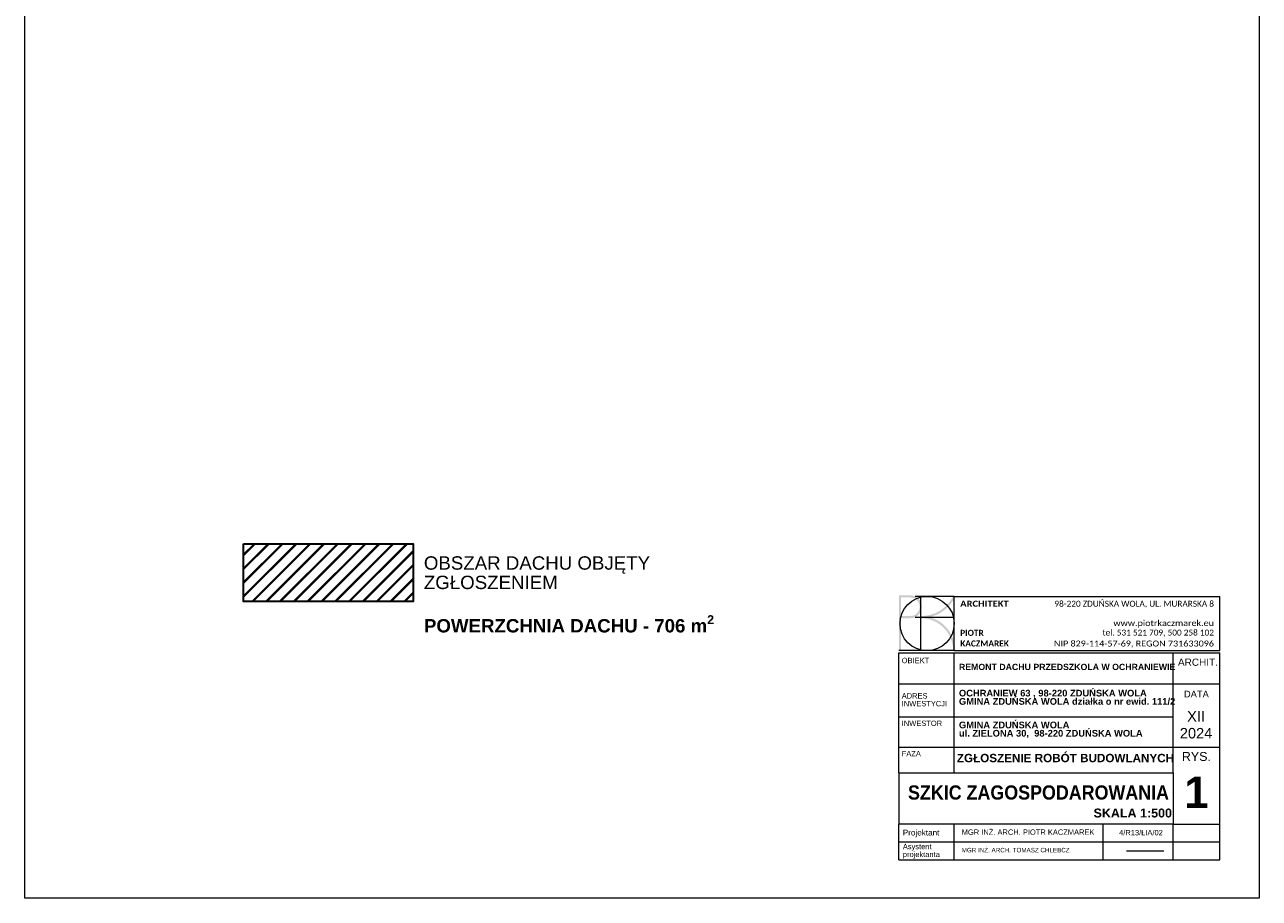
# Model space of a CAD drawing. Header units: centimetres. Extents: x -43488 to -10641, y 2063 to 22960.
# Tile 71 of 72: x -25416 to -10641, y 2063 to 12511. Entities that reach past the tile are written whole.
import ezdxf

# ---------------------------------------------------------------- set-up
doc = ezdxf.new("R2010")
doc.units = ezdxf.units.CM
doc.header["$MEASUREMENT"] = 0
doc.header["$XCLIPFRAME"] = 0
for name, color, linetype, lineweight in [('!!!_PRZEKROJE_Nr_pióra__100', 7, 'Continuous', 18), ('!!!_TABELKA_Nr_pióra__100', 7, 'Continuous', 18), ('!powierzchnie_Nr_pióra__15', 1, 'Continuous', 18)]:
    doc.layers.add(name, color=color, linetype=linetype, lineweight=lineweight)
doc.layers.add('!!!_UWAGI_Nr_pióra__51', color=7, linetype='Continuous', lineweight=18, true_color=0x002000)
doc.layers.add('!powierzchnie_Nr_pióra__255', color=7, linetype='Continuous', lineweight=35, true_color=0xca83ff)
doc.styles.add('STYL_AUTOMATYCZNY_1', font='txt')
doc.styles.add('STYL_AUTOMATYCZNY_3', font='txt')
doc.styles.add('STYL_AUTOMATYCZNY_4', font='txt')
doc.styles.add('STYL_AUTOMATYCZNY_5', font='txt')
picture_1 = doc.add_image_def('image1.jpg', size_in_pixel=(4960, 3507))

msp = doc.modelspace()

# ---------------------------------------------------------------- hatches: boundary and pattern name
at = {"layer": '!!!_UWAGI_Nr_pióra__51', "linetype": 'Continuous', "lineweight": 18, "true_color": 0x002000}
h = msp.add_hatch(color=98, dxfattribs=at)
h.paths.add_polyline_path([(-14953.63, 5025.3), (-14928.57, 5025.3), (-14928.57, 5413.52), (-14817.27, 5413.52, 1), (-14817.27, 5686.25), (-14953.63, 5686.25)])
h.paths.add_polyline_path([(-14817.27, 5661.19), (-14928.57, 5661.19), (-14928.57, 5438.57), (-14817.27, 5438.57, 1)], flags=0)
msp.add_hatch(color=98, dxfattribs=at).paths.add_polyline_path([(-14693.43, 5438.58), (-14693.43, 5413.52, -0.41421356), (-14305.22, 5025.3), (-14280.16, 5025.3, 0.1767506), (-14377.28, 5291.47, 0.15461133), (-14588.21, 5424.96, 0.22998387), (-14278.78, 5673.72), (-14306.68, 5673.72, -0.28495176)])
at = {"layer": '!powierzchnie_Nr_pióra__15', "linetype": 'Continuous', "lineweight": 18}
h = msp.add_hatch(dxfattribs=at)
h.set_pattern_fill('sztraf_podwójny_1_8__2_', color=1, style=0, pattern_type=2)
h.set_pattern_definition([(45, (0, 0), (-82.7315, 82.7315), []), (45, (-9.19, 9.19), (-82.7315, 82.7315), [])])
h.paths.add_polyline_path([(-22795.77, 6303.79), (-20767.01, 6303.79), (-20767.01, 5612.64), (-22795.77, 5612.64)])

# ---------------------------------------------------------------- linework, layer by layer
at = {"layer": '!!!_PRZEKROJE_Nr_pióra__100', "color": 7, "linetype": 'Continuous', "lineweight": 18}
for p, q in [((-14953.63, 4999.75), (-11113.63, 4999.75)), ((-14953.63, 3565.46), (-14953.63, 4999.75)), ((-14292.69, 3565.46), (-14292.69, 4999.75)), ((-11672.61, 3565.46), (-11672.61, 4999.75)), ((-11113.63, 2524.78), (-11113.63, 4999.75)), ((-14953.63, 4626.7), (-11672.61, 4626.7)), ((-11672.61, 4626.7), (-11113.63, 4626.7)), ((-14953.63, 4234.44), (-11672.61, 4234.44)), ((-14953.63, 3871.63), (-11672.61, 3871.63)), ((-11672.61, 3871.63), (-11113.63, 3871.63)), ((-14953.63, 3565.46), (-11672.61, 3565.46)), ((-14953.63, 3565.46), (-14953.63, 2951.45)), ((-11672.61, 3565.46), (-11672.61, 2951.45)), ((-11672.61, 2951.45), (-14953.63, 2951.45)), ((-14953.63, 2524.78), (-14953.63, 2951.45)), ((-14292.69, 2524.78), (-14292.69, 2951.45)), ((-12508.13, 2524.78), (-12508.13, 2951.45)), ((-11672.61, 2951.45), (-11113.63, 2951.45)), ((-11672.61, 2524.78), (-11672.61, 2951.45)), ((-14953.63, 2738.12), (-11113.63, 2738.12)), ((-14953.63, 2738.12), (-11113.63, 2738.12)), ((-14953.63, 2524.78), (-11113.63, 2524.78)), ((-12230.81, 2631.45), (-11782.36, 2631.45))]:
    msp.add_line(p, q, dxfattribs=at)
at = {"layer": '!!!_TABELKA_Nr_pióra__100', "color": 7, "linetype": 'Continuous', "lineweight": 18}
for p, q in [((-14292.69, 5673.72), (-14760.18, 5673.72)), ((-14693.43, 5025.3), (-14693.43, 5673.72)), ((-14292.69, 5025.3), (-14292.69, 5673.72)), ((-14292.69, 5673.72), (-11113.63, 5673.72)), ((-11113.63, 5025.3), (-11113.63, 5673.72)), ((-11113.63, 5025.3), (-11113.63, 5673.72)), ((-14760.18, 5426.04), (-14292.69, 5426.04)), ((-14292.69, 5025.3), (-14953.63, 5025.3)), ((-14292.69, 5025.3), (-11113.63, 5025.3))]:
    msp.add_line(p, q, dxfattribs=at)
msp.add_circle((-14616.89, 5349.51), 324.21, dxfattribs=at)
at = {"layer": '!powierzchnie_Nr_pióra__255', "color": 191, "linetype": 'Continuous', "lineweight": 35, "true_color": 0xca83ff, "flags": 128}
msp.add_lwpolyline([(-22795.77, 6303.79), (-20767.01, 6303.79), (-20767.01, 5612.64), (-22795.77, 5612.64)], close=True, dxfattribs=at)

# ---------------------------------------------------------------- texts
at = {"layer": '!!!_PRZEKROJE_Nr_pióra__100', "color": 7, "linetype": 'Continuous', "lineweight": 18}
for s, insert, char_height, attachment_point, line_spacing_factor, style in [('\\A1;{\\pql;\\fArial|b0|i0|c238|p38;OBSZAR DACHU OBJĘTY\\P\\pql;\\fArial|b0|i0|c238|p38;ZGŁOSZENIEM }', (-20639.18, 5956.42), 160, 4, 0.869969, 'STYL_AUTOMATYCZNY_1'), ('\\A1;{\\pql;\\fArial|b1|i0|c238|p38;OCHRANIEW 63 , 98-220 ZDUŃSKA WOLA\\P\\pql;\\fArial|b1|i0|c238|p38;GMINA ZDUŃSKA WOLA działka o nr ewid. 111/\\fArial|b1|i0|c238|p38;2}', (-14235.81, 4466.35), 80, 4, 0.74502, 'STYL_AUTOMATYCZNY_3'), ('\\A1;{\\pql;\\fArial|b0|i0|c238|p38;ADRES\\P\\pql;\\fArial|b0|i0|c238|p38;INWESTYCJI}', (-14920.6, 4437.7), 64.1816, 4, 0.86773, 'STYL_AUTOMATYCZNY_1'), ('\\A1;{\\pqc;\\fArial|b0|i0|c238|p38;X\\fArial|b0|i0|c238|p38;II\\P\\pqc;\\fArial|b0|i0|c238|p38;2024}', (-11398.21, 4137.62), 125, 5, 0.964124, 'STYL_AUTOMATYCZNY_1'), ('\\A1;{\\pql;\\fArial|b1|i0|c238|p38;GMINA ZDUŃSKA WOLA\\P\\pql;\\fArial|b1|i0|c238|p38;ul. ZIELONA 30,  98-220 ZDUŃSKA WOLA}', (-14235.81, 4077.82), 80, 4, 0.744121, 'STYL_AUTOMATYCZNY_3'), ('\\A1;{\\pql;\\fArial|b0|i0|c238|p38;Asystent\\P\\pql;\\fArial|b0|i0|c238|p38;projektanta}', (-14907.38, 2625.87), 64.1816, 4, 0.883065, 'STYL_AUTOMATYCZNY_1')]:
    msp.add_mtext(s, dxfattribs=dict(at, insert=insert, char_height=char_height, attachment_point=attachment_point, line_spacing_factor=line_spacing_factor, style=style))
for s, insert, char_height, attachment_point, style in [('\\A1;{\\pql;\\fArial|b1|i0|c238|p38;POWERZCHNIA DACHU - 706 m\\fArial|b1|i0|c238|p38;\\A1{\\H.66x;\\S2^  ;}}', (-20638.53, 5322.67), 160, 4, 'STYL_AUTOMATYCZNY_3'), ('\\A1;{\\pql;\\fArial|b0|i0|c238|p38;OBIEKT}', (-14920.6, 4907.08), 64.1816, 4, 'STYL_AUTOMATYCZNY_1'), ('\\A1;{\\pql;\\fArial|b0|i0|c238|p38;ARCHIT.}', (-11614.67, 4886.39), 85.5755, 4, 'STYL_AUTOMATYCZNY_1'), ('\\A1;{\\pql;\\fArial|b1|i0|c238|p38;REMONT DACHU PRZEDSZKOLA W OCHRANIEWIE }', (-14235.81, 4829.74), 75, 4, 'STYL_AUTOMATYCZNY_3'), ('\\A1;{\\pql;\\fArial|b0|i0|c238|p38;DATA}', (-11543.36, 4505.81), 80, 4, 'STYL_AUTOMATYCZNY_1'), ('\\A1;{\\pql;\\fArial|b0|i0|c238|p38;INWESTOR}', (-14920.6, 4155.86), 64.1816, 4, 'STYL_AUTOMATYCZNY_1'), ('\\A1;{\\pql;\\fArial|b0|i0|c238|p38;FAZA}', (-14920.6, 3793.58), 64.1816, 4, 'STYL_AUTOMATYCZNY_1'), ('\\A1;{\\pql;\\fArial|b1|i0|c238|p38;ZGŁOSZENIE ROBÓT BUDOWLANYCH}', (-14260.74, 3740.13), 100, 4, 'STYL_AUTOMATYCZNY_3'), ('\\A1;{\\pql;\\fArial|b0|i0|c238|p38;RYS.}', (-11568.53, 3758.82), 106.9694, 4, 'STYL_AUTOMATYCZNY_1'), ('\\A1;{\\W0.900000x;\\pql;\\fArial|b1|i0|c238|p38;SZKIC ZAGOSPODAROWANIA}', (-14845.04, 3327.65), 170, 4, 'STYL_AUTOMATYCZNY_3'), ('\\A1;{\\pqc;\\fArial|b1|i0|c238|p38;1}', (-11393.12, 3332.31), 374.3929, 5, 'STYL_AUTOMATYCZNY_3'), ('\\A1;{\\pql;\\fArial|b1|i0|c238|p38;SKALA 1:\\fArial|b1|i0|c238|p38;500}', (-12625.01, 3082.43), 106.9694, 4, 'STYL_AUTOMATYCZNY_3'), ('\\A1;{\\pql;\\fArial|b0|i0|c238|p38;Projektant}', (-14907.38, 2838.74), 69.5301, 4, 'STYL_AUTOMATYCZNY_1'), ('\\A1;{\\pql;\\fArial|b0|i0|c238|p38;MGR INŻ. ARCH. PIOTR KACZMAREK}', (-14202.66, 2854.1), 64.1816, 4, 'STYL_AUTOMATYCZNY_1'), ('\\A1;{\\pql;\\fArial|b0|i0|c238|p38;4/R13/ŁIA/02}', (-12319.03, 2847.9), 64.1816, 4, 'STYL_AUTOMATYCZNY_1'), ('\\A1;{\\pql;\\fArial|b0|i0|c238|p38;MGR INŻ. ARCH. \\fArial|b0|i0|c238|p38;TOMASZ CHLEBCZ}', (-14202.66, 2639.35), 53.4847, 4, 'STYL_AUTOMATYCZNY_1')]:
    msp.add_mtext(s, dxfattribs=dict(at, insert=insert, char_height=char_height, attachment_point=attachment_point, style=style))
at = {"layer": '!!!_TABELKA_Nr_pióra__100', "color": 7, "linetype": 'Continuous', "lineweight": 18}
for s, insert, char_height, attachment_point, style in [('\\A1;{\\W1.130000x;\\pql;\\fCalibri|b1|i0|c238|p34;ARCHITEKT}', (-14220.48, 5550.08), 72.0465, 7, 'STYL_AUTOMATYCZNY_4'), ('\\A1;{\\pqr;\\fCalibri|b0|i0|c238|p34;98-220 ZDUŃSKA WOLA, UL. MURARSKA 8}', (-11183.73, 5536.32), 71.0816, 9, 'STYL_AUTOMATYCZNY_5'), ('\\A1;{\\W1.090000x;\\pqr;\\fCalibri|b0|i0|c238|p34;www.piotrkaczmarek.eu  }', (-11183.73, 5346.11), 71.0816, 6, 'STYL_AUTOMATYCZNY_5'), ('\\A1;{\\pql;\\fCalibri|b1|i0|c238|p34;PIOTR}', (-14220.48, 5201.38), 72.0465, 7, 'STYL_AUTOMATYCZNY_4'), ('\\A1;{\\W1.090000x;\\pqr;\\fCalibri|b0|i0|c238|p34;NIP 829-114-57-69, REGON 731633096}', (-11183.73, 5103.3), 71.0816, 6, 'STYL_AUTOMATYCZNY_5'), ('\\A1;{\\pqr;\\fCalibri|b0|i0|c238|p34;tel. 531 521 709, 500 258 102}', (-11183.73, 5234.43), 71.0816, 6, 'STYL_AUTOMATYCZNY_5'), ('\\A1;{\\pql;\\fCalibri|b1|i0|c238|p34;KACZMAREK}', (-14220.48, 5074.07), 72.0465, 7, 'STYL_AUTOMATYCZNY_4')]:
    msp.add_mtext(s, dxfattribs=dict(at, insert=insert, char_height=char_height, attachment_point=attachment_point, style=style))

# ---------------------------------------------------------------- pictures from other files: only their frames are drawn
at = {"linetype": 'Continuous', "lineweight": 0}
image = msp.add_image(picture_1, insert=(-25416.16, 22959.57), size_in_units=(20896.23, 14774.82), rotation=-90, dxfattribs=at)
image.set_boundary_path([(-0.5, -0.5), (4959.5, 3506.5)])

doc.saveas('drawing.dxf')
